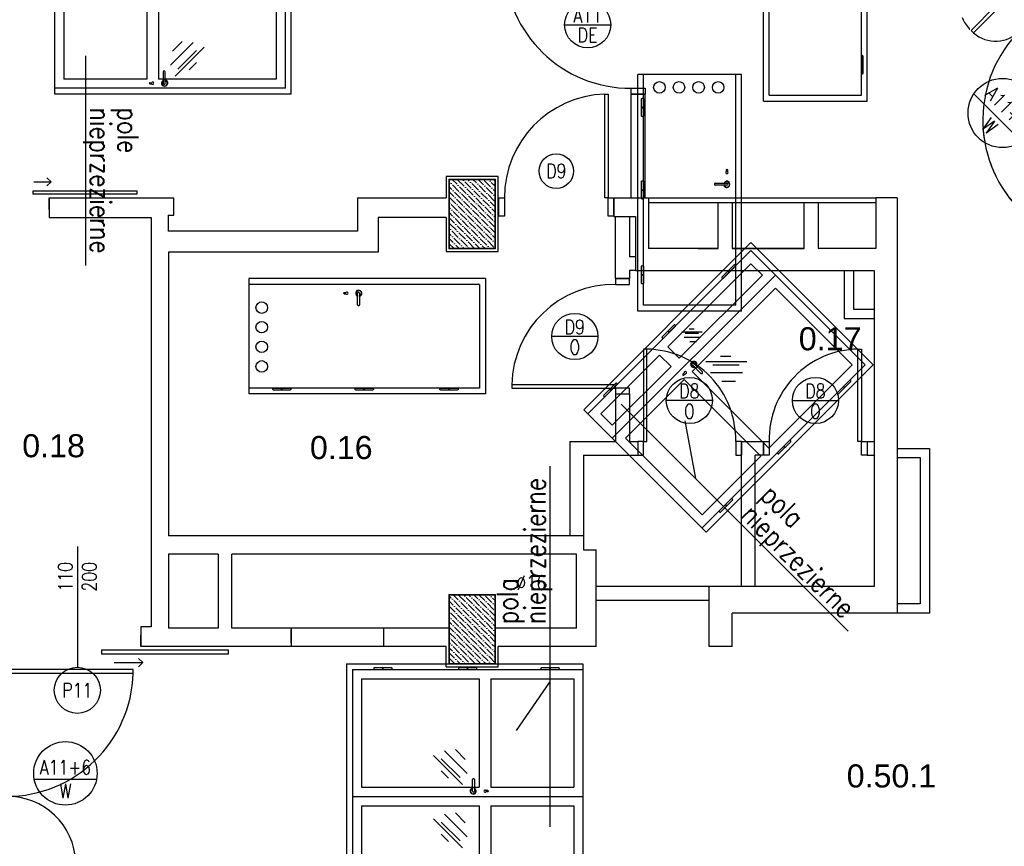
# Model space of a CAD drawing. Header units: millimetres. Extents: x 44889 to 52866, y -11417 to -4315.
# Tile 66 of 74: x 49950 to 50377, y -6630 to -6272. Entities that reach past the tile are written whole.
import ezdxf

# ---------------------------------------------------------------- set-up
doc = ezdxf.new("R2010")
doc.units = ezdxf.units.MM
doc.linetypes.add('Zestawienia drzwi i okien$0$ACAD_ISO03W100', pattern=[30, 12, -18])
doc.layers.get('0').update_dxf_attribs({"color": 9})
for name, color, linetype, lineweight in [('kreskowanie', 9, 'Continuous', 18), ('słupy gr0.7', 9, 'Continuous', 35), ('Zestawienia drzwi i okien$0$^ dymoszczelne', 251, 'Continuous', 25), ('Zestawienia drzwi i okien$0$^ elektryczne', 251, 'Continuous', 25)]:
    doc.layers.add(name, color=color, linetype=linetype, lineweight=lineweight)
for name, color, linetype in [('Podkład', 9, 'Continuous'), ('Zestawienia drzwi i okien$0$+ stolarka przekrój', 251, 'Continuous'), ('Zestawienia drzwi i okien$0$^ opisy stolarki zestawcze', 251, 'Continuous')]:
    doc.layers.add(name, color=color, linetype=linetype)
doc.layers.add('Zestawienia drzwi i okien$0$+ stolarka widok', color=251, linetype='Continuous', plot=False)
doc.layers.add('Zestawienia drzwi i okien$0$^ opis stolarki', color=251, linetype='Continuous', lineweight=25, plot=False)
doc.styles.add('1.50', font='romans.shx', dxfattribs={"width": 0.8, "height": 12.5})
doc.styles.get("Standard").update_dxf_attribs({"font": 'arial.ttf', "height": 15})
doc.styles.add('Zestawienia drzwi i okien$0$1.100', font='romans.shx', dxfattribs={"width": 0.8, "height": 16})
doc.styles.add('Zestawienia drzwi i okien$0$anka1', font='romans.shx', dxfattribs={"width": 0.8})

# ---------------------------------------------------------------- blocks, each defined once
blk = doc.blocks.new('słup3')
at = {"layer": 'kreskowanie'}
h = blk.add_hatch(dxfattribs=at)
h.set_pattern_fill('ANSI36', color=256, style=0)
h.set_pattern_definition([(45, (-20, -30), (1.6838, 6.17393), [7.9375, -1.5875, 0, -1.5875])])
h.paths.add_polyline_path([(20, 30), (-20, 30), (-20, -30), (20, -30)])
at = {"layer": 'słupy gr0.7'}
blk.add_lwpolyline([(-20, -30), (20, -30), (20, 30), (-20, 30)], close=True, dxfattribs=at)
blk = doc.blocks.new('*U15814')
at = {"layer": 'Zestawienia drzwi i okien$0$+ stolarka przekrój'}
for points in [[(-45, -5), (-50, -5), (-50, 11.03), (-45, 11.03)], [(50, -5), (45, -5), (45, 11.03), (50, 11.03)], [(-42, -95), (-45, -95), (-45, -5), (-42, -5)]]:
    blk.add_lwpolyline(points, close=True, dxfattribs=at)
blk.add_arc((-45, -5), 90, 271.91021, 0, dxfattribs=at)
at = {"layer": 'Zestawienia drzwi i okien$0$+ stolarka widok'}
for p, q in [((-50, -300), (-50, -505)), ((50, -300), (-50, -300)), ((-45, -305), (-45, -505)), ((45, -305), (-45, -305)), ((45, -305), (45, -505)), ((50, -300), (50, -505)), ((-46.6, -331.3), (-45, -331.3)), ((-46.6, -331.7), (-45, -331.7)), ((-46.6, -404.8), (-45, -404.8)), ((-46.6, -405.2), (-45, -405.2)), ((36.87, -422.5), (36.87, -420.87)), ((37.87, -422.5), (37.87, -420.87)), ((-46.6, -476.3), (-45, -476.3)), ((-46.6, -476.7), (-45, -476.7)), ((50, -505), (-50, -505))]:
    blk.add_line(p, q, dxfattribs=at)
for points in [[(-45.8, -339.5), (-45.8, -339.5, 0.414214), (-45, -338.7), (-45, -324.3, 0.414214), (-45.8, -323.5), (-45.8, -323.5, 0.414214), (-46.6, -324.3), (-46.6, -338.7, 0.414214)], [(-45.8, -413), (-45.8, -413, 0.414214), (-45, -412.2), (-45, -397.8, 0.414214), (-45.8, -397), (-45.8, -397, 0.414214), (-46.6, -397.8), (-46.6, -412.2, 0.414214)], [(-45.8, -484.5), (-45.8, -484.5, 0.414214), (-45, -483.7), (-45, -469.3, 0.414214), (-45.8, -468.5), (-45.8, -468.5, 0.414214), (-46.6, -469.3), (-46.6, -483.7, 0.414214)]]:
    blk.add_lwpolyline(points, format="xyb", close=True, dxfattribs=at)
for points in [[(37.37, -409.15), (27.37, -409.15)], [(27.37, -410.85), (37.37, -410.85)]]:
    blk.add_lwpolyline(points, dxfattribs=at)
for centre, radius, start, end in [((27.37, -410), 0.853, 90, 270), ((37.16, -409.5), 2.5, 199.95019, 160.04981), ((37.37, -410), 2.5, 199.95019, 160.04981), ((37.37, -410), 0.853, 270, 90), ((37.37, -420), 1, 300, 240), ((37.37, -422.5), 0.5, 180, 0)]:
    blk.add_arc(centre, radius, start, end, dxfattribs=at)
at = {"layer": 'Zestawienia drzwi i okien$0$^ opis stolarki', "ltscale": 0.1}
blk.add_circle((0, -28.18), 15, dxfattribs=at)
at = {"layer": 'Zestawienia drzwi i okien$0$^ opis stolarki', "ltscale": 0.1, "insert": (0, -28.18), "char_height": 12.5, "attachment_point": 5, "rotation": 180, "line_spacing_factor": 0.8, "style": 'Zestawienia drzwi i okien$0$anka1'}
blk.add_mtext('D9', dxfattribs=at)
blk = doc.blocks.new('*U15380')
for p, q in [((-17.21, -9.49), (7.96, 15.68)), ((-11.63, 2.83), (-5.35, 9.11)), ((-11.09, -7.2), (5.15, 9.04)), ((-7.68, -13.42), (11.93, 6.2)), ((4.5, -11.79), (13.03, -3.26))]:
    blk.add_line(p, q)
blk = doc.blocks.new('*U16097')
at = {"layer": 'Zestawienia drzwi i okien$0$+ stolarka przekrój', "linetype": 'Zestawienia drzwi i okien$0$ACAD_ISO03W100'}
blk.add_line((-70, -5), (-99.98, -6.18), dxfattribs=at)
at = {"layer": 'Zestawienia drzwi i okien$0$+ stolarka przekrój'}
for points in [[(-75, -5), (-70, -5), (-70, 7), (-75, 7)], [(70, -5), (75, -5), (75, 7), (70, 7)], [(-70, -35), (-67, -35), (-67, -5), (-70, -5)], [(67, -114.96), (70, -114.96), (70, -5), (67, -5)]]:
    blk.add_lwpolyline(points, close=True, dxfattribs=at)
at = {"layer": 'Zestawienia drzwi i okien$0$+ stolarka przekrój', "linetype": 'Zestawienia drzwi i okien$0$ACAD_ISO03W100'}
blk.add_lwpolyline([(70, -5), (152.31, -77.91, -0.414477), (-2.94, -87.34, -0.515821)], format="xyb", dxfattribs=at)
at = {"layer": 'Zestawienia drzwi i okien$0$+ stolarka przekrój'}
for centre, radius, start, end in [((-68.61, -6.4), 28.64, 273.23958, 2.80247), ((70, -5), 110, 180, 268.43719)]:
    blk.add_arc(centre, radius, start, end, dxfattribs=at)
at = {"layer": 'Zestawienia drzwi i okien$0$+ stolarka przekrój', "linetype": 'Zestawienia drzwi i okien$0$ACAD_ISO03W100'}
blk.add_arc((-71.39, -6.5), 28.59, 185.37279, 275.16236, dxfattribs=at)
at = {"layer": 'Zestawienia drzwi i okien$0$+ stolarka widok'}
for p, q in [((-75, -300), (-75, -505)), ((75, -300), (-75, -300)), ((-70, -305), (-70, -505)), ((70, -305), (-70, -305)), ((-40, -305), (-40, -505)), ((70, -305), (70, -505)), ((75, -300), (75, -505)), ((-62, -313), (-62, -415)), ((-48, -313), (-62, -313)), ((-48, -313), (-48, -415)), ((62, -313), (-32, -313)), ((-32, -313), (-32, -415)), ((62, -313), (62, -415)), ((-71.6, -331.3), (-70, -331.3)), ((-71.6, -331.7), (-70, -331.7)), ((70, -331.3), (71.6, -331.3)), ((70, -331.7), (71.6, -331.7)), ((-71.6, -404.8), (-70, -404.8)), ((-71.6, -405.2), (-70, -405.2)), ((70, -404.8), (71.6, -404.8)), ((70, -405.2), (71.6, -405.2)), ((-48, -415), (-62, -415)), ((62, -415), (-32, -415)), ((-62, -425), (-62, -497)), ((-48, -425), (-62, -425)), ((-48, -425), (-48, -497)), ((-35.92, -422.5), (-35.92, -420.87)), ((-34.92, -422.5), (-34.92, -420.87)), ((62, -425), (-32, -425)), ((-32, -425), (-32, -497)), ((62, -425), (62, -497)), ((-71.6, -476.3), (-70, -476.3)), ((-71.6, -476.7), (-70, -476.7)), ((70, -476.3), (71.6, -476.3)), ((70, -476.7), (71.6, -476.7)), ((-48, -497), (-62, -497)), ((62, -497), (-32, -497)), ((75, -505), (-75, -505))]:
    blk.add_line(p, q, dxfattribs=at)
for points in [[(-70.8, -339.5), (-70.8, -339.5, 0.414214), (-70, -338.7), (-70, -324.3, 0.414214), (-70.8, -323.5), (-70.8, -323.5, 0.414214), (-71.6, -324.3), (-71.6, -338.7, 0.414214)], [(70.8, -339.5), (70.8, -339.5, 0.414214), (71.6, -338.7), (71.6, -324.3, 0.414214), (70.8, -323.5), (70.8, -323.5, 0.414214), (70, -324.3), (70, -338.7, 0.414214)], [(-70.8, -413), (-70.8, -413, 0.414214), (-70, -412.2), (-70, -397.8, 0.414214), (-70.8, -397), (-70.8, -397, 0.414214), (-71.6, -397.8), (-71.6, -412.2, 0.414214)], [(70.8, -413), (70.8, -413, 0.414214), (71.6, -412.2), (71.6, -397.8, 0.414214), (70.8, -397), (70.8, -397, 0.414214), (70, -397.8), (70, -412.2, 0.414214)], [(-70.8, -484.5), (-70.8, -484.5, 0.414214), (-70, -483.7), (-70, -469.3, 0.414214), (-70.8, -468.5), (-70.8, -468.5, 0.414214), (-71.6, -469.3), (-71.6, -483.7, 0.414214)], [(70.8, -484.5), (70.8, -484.5, 0.414214), (71.6, -483.7), (71.6, -469.3, 0.414214), (70.8, -468.5), (70.8, -468.5, 0.414214), (70, -469.3), (70, -483.7, 0.414214)]]:
    blk.add_lwpolyline(points, format="xyb", close=True, dxfattribs=at)
for points in [[(-35.42, -409.15), (-25.42, -409.15)], [(-25.42, -410.85), (-35.42, -410.85)]]:
    blk.add_lwpolyline(points, dxfattribs=at)
for centre, radius, start, end in [((-35.42, -410), 2.5, 19.95019, 340.04981), ((-35.21, -409.5), 2.5, 19.95019, 340.04981), ((-35.42, -410), 0.853, 90, 270), ((-25.42, -410), 0.853, 270, 90), ((-35.42, -420), 1, 300, 240), ((-35.42, -422.5), 0.5, 180, 0)]:
    blk.add_arc(centre, radius, start, end, dxfattribs=at)
at = {"layer": 'Zestawienia drzwi i okien$0$^ opis stolarki', "ltscale": 0.1}
blk.add_line((-29.41, -72.25), (29.41, -72.25), dxfattribs=at)
blk.add_circle((0, -66.33), 30, dxfattribs=at)
at = {"layer": 'Zestawienia drzwi i okien$0$^ opisy stolarki zestawcze'}
for p, q in [((-6.2, -449.77), (35.72, -478.75)), ((222.84, -478.75), (-55.37, -478.75))]:
    blk.add_line(p, q, dxfattribs=at)
at = {"layer": 'Zestawienia drzwi i okien$0$+ stolarka widok'}
blk.add_blockref('*U15380', (-12.4, -391.16), dxfattribs=at)
at = {"layer": 'Zestawienia drzwi i okien$0$+ stolarka widok', "xscale": 0.5, "yscale": 0.5, "zscale": 0.5}
blk.add_blockref('*U15380', (-54.08, -392.36), dxfattribs=at)
at = {"layer": 'Zestawienia drzwi i okien$0$^ opis stolarki', "ltscale": 0.1, "char_height": 12.5, "attachment_point": 5, "line_spacing_factor": 0.8, "style": 'Zestawienia drzwi i okien$0$anka1'}
for s, insert in [('A11+3', (0, -60.34)), ('W', (0, -82.46))]:
    blk.add_mtext(s, dxfattribs=dict(at, insert=insert))
at = {"layer": 'Zestawienia drzwi i okien$0$^ opisy stolarki zestawcze', "insert": (86.01, -456.9), "char_height": 18, "attachment_point": 4, "line_spacing_factor": 0.8, "style": 'Zestawienia drzwi i okien$0$1.100'}
blk.add_mtext('\\A1;pola\\Pnieprzezierne', dxfattribs=at)
blk = doc.blocks.new('*U15878')
at = {"layer": 'Zestawienia drzwi i okien$0$+ stolarka przekrój'}
for points in [[(-45, -5), (-40, -5), (-40, 7), (-45, 7)], [(40, -5), (45, -5), (45, 7), (40, 7)], [(37, -85), (40, -85), (40, -5), (37, -5)]]:
    blk.add_lwpolyline(points, close=True, dxfattribs=at)
blk.add_arc((38.31, -6.63), 78.33, 178.80587, 269.04055, dxfattribs=at)
at = {"layer": 'Zestawienia drzwi i okien$0$+ stolarka widok'}
for p, q in [((-45, -117.95), (-45, -322.95)), ((-45, -117.95), (45, -117.95)), ((45, -117.95), (45, -322.95)), ((-40, -122.95), (-40, -322.95)), ((-40, -122.95), (40, -122.95)), ((40, -122.95), (40, -322.95)), ((41.6, -149.25), (40, -149.25)), ((41.6, -149.65), (40, -149.65)), ((41.6, -222.75), (40, -222.75)), ((41.6, -223.15), (40, -223.15)), ((-32.87, -240.45), (-32.87, -238.81)), ((-31.87, -240.45), (-31.87, -238.81)), ((41.6, -294.25), (40, -294.25)), ((41.6, -294.65), (40, -294.65)), ((-45, -322.95), (45, -322.95))]:
    blk.add_line(p, q, dxfattribs=at)
for points in [[(40.8, -157.45), (40.8, -157.45, -0.414214), (40, -156.65), (40, -142.25, -0.414214), (40.8, -141.45), (40.8, -141.45, -0.414214), (41.6, -142.25), (41.6, -156.65, -0.414214)], [(40.8, -230.95), (40.8, -230.95, -0.414214), (40, -230.15), (40, -215.75, -0.414214), (40.8, -214.95), (40.8, -214.95, -0.414214), (41.6, -215.75), (41.6, -230.15, -0.414214)], [(40.8, -302.45), (40.8, -302.45, -0.414214), (40, -301.65), (40, -287.25, -0.414214), (40.8, -286.45), (40.8, -286.45, -0.414214), (41.6, -287.25), (41.6, -301.65, -0.414214)]]:
    blk.add_lwpolyline(points, format="xyb", close=True, dxfattribs=at)
for points in [[(-32.37, -227.09), (-22.37, -227.09)], [(-22.37, -228.8), (-32.37, -228.8)]]:
    blk.add_lwpolyline(points, dxfattribs=at)
for centre in [(-24.86, -311.86), (-7.86, -311.86), (9.14, -311.86), (26.14, -311.86)]:
    blk.add_circle(centre, 5, dxfattribs=at)
for centre, radius, start, end in [((-32.37, -227.95), 2.5, 19.95019, 340.04981), ((-32.16, -227.45), 2.5, 19.95019, 340.04981), ((-32.37, -227.95), 0.853, 90, 270), ((-22.37, -227.95), 0.853, 270, 90), ((-32.37, -237.95), 1, 300, 240), ((-32.37, -240.45), 0.5, 180, 0)]:
    blk.add_arc(centre, radius, start, end, dxfattribs=at)
at = {"layer": 'Zestawienia drzwi i okien$0$^ opis stolarki', "ltscale": 0.1}
blk.add_line((-19.84, -40.42), (20.16, -40.42), dxfattribs=at)
blk.add_circle((0.16, -40.42), 20, dxfattribs=at)
at = {"layer": 'Zestawienia drzwi i okien$0$^ opis stolarki', "ltscale": 0.1, "char_height": 12.5, "attachment_point": 5, "rotation": 180, "line_spacing_factor": 0.8, "style": 'Zestawienia drzwi i okien$0$anka1'}
for s, insert in [('O', (0.16, -31.13)), ('D8', (0.16, -48.56))]:
    blk.add_mtext(s, dxfattribs=dict(at, insert=insert))
blk = doc.blocks.new('*U15852')
at = {"layer": 'Zestawienia drzwi i okien$0$+ stolarka przekrój'}
for points in [[(-40, -5), (-45, -5), (-45, 7), (-40, 7)], [(45, -5), (40, -5), (40, 7), (45, 7)], [(-37, -85), (-40, -85), (-40, -5), (-37, -5)]]:
    blk.add_lwpolyline(points, close=True, dxfattribs=at)
blk.add_arc((-38.31, -6.63), 78.33, 270.95945, 1.19413, dxfattribs=at)
at = {"layer": 'Zestawienia drzwi i okien$0$+ stolarka widok'}
for p, q in [((-45, -300), (-45, -505)), ((45, -300), (-45, -300)), ((-40, -305), (-40, -505)), ((40, -305), (-40, -305)), ((40, -305), (40, -505)), ((45, -300), (45, -505)), ((-41.6, -331.3), (-40, -331.3)), ((-41.6, -331.7), (-40, -331.7)), ((-41.6, -404.8), (-40, -404.8)), ((-41.6, -405.2), (-40, -405.2)), ((31.87, -422.5), (31.87, -420.87)), ((32.87, -422.5), (32.87, -420.87)), ((-41.6, -476.3), (-40, -476.3)), ((-41.6, -476.7), (-40, -476.7)), ((45, -505), (-45, -505))]:
    blk.add_line(p, q, dxfattribs=at)
for points in [[(-40.8, -339.5), (-40.8, -339.5, 0.414214), (-40, -338.7), (-40, -324.3, 0.414214), (-40.8, -323.5), (-40.8, -323.5, 0.414214), (-41.6, -324.3), (-41.6, -338.7, 0.414214)], [(-40.8, -413), (-40.8, -413, 0.414214), (-40, -412.2), (-40, -397.8, 0.414214), (-40.8, -397), (-40.8, -397, 0.414214), (-41.6, -397.8), (-41.6, -412.2, 0.414214)], [(-40.8, -484.5), (-40.8, -484.5, 0.414214), (-40, -483.7), (-40, -469.3, 0.414214), (-40.8, -468.5), (-40.8, -468.5, 0.414214), (-41.6, -469.3), (-41.6, -483.7, 0.414214)]]:
    blk.add_lwpolyline(points, format="xyb", close=True, dxfattribs=at)
for points in [[(32.37, -409.15), (22.37, -409.15)], [(22.37, -410.85), (32.37, -410.85)]]:
    blk.add_lwpolyline(points, dxfattribs=at)
for centre in [(-26.14, -493.92), (-9.14, -493.92), (7.86, -493.92), (24.86, -493.92)]:
    blk.add_circle(centre, 5, dxfattribs=at)
for centre, radius, start, end in [((22.37, -410), 0.853, 90, 270), ((32.16, -409.5), 2.5, 199.95019, 160.04981), ((32.37, -410), 2.5, 199.95019, 160.04981), ((32.37, -410), 0.853, 270, 90), ((32.37, -420), 1, 300, 240), ((32.37, -422.5), 0.5, 180, 0)]:
    blk.add_arc(centre, radius, start, end, dxfattribs=at)
at = {"layer": 'Zestawienia drzwi i okien$0$^ opis stolarki', "ltscale": 0.1}
blk.add_line((19.84, -40.42), (-20.16, -40.42), dxfattribs=at)
blk.add_circle((-0.16, -40.42), 20, dxfattribs=at)
at = {"layer": 'Zestawienia drzwi i okien$0$^ opis stolarki', "ltscale": 0.1, "char_height": 12.5, "attachment_point": 5, "rotation": 180, "line_spacing_factor": 0.8, "style": 'Zestawienia drzwi i okien$0$anka1'}
for s, insert in [('O', (-0.16, -31.13)), ('D8', (-0.16, -48.56))]:
    blk.add_mtext(s, dxfattribs=dict(at, insert=insert))
blk = doc.blocks.new('*U16186')
at = {"layer": 'Zestawienia drzwi i okien$0$+ stolarka przekrój', "linetype": 'Zestawienia drzwi i okien$0$ACAD_ISO03W100'}
blk.add_line((-80, -5), (-140, -5), dxfattribs=at)
at = {"layer": 'Zestawienia drzwi i okien$0$+ stolarka przekrój'}
for points in [[(-85, -5), (-80, -5), (-80, 7), (-85, 7)], [(90, -5), (95, -5), (95, 7), (90, 7)], [(-80, -65), (-77, -65), (-77, -5), (-80, -5)], [(87, -114.96), (90, -114.96), (90, -5), (87, -5)]]:
    blk.add_lwpolyline(points, close=True, dxfattribs=at)
at = {"layer": 'Zestawienia drzwi i okien$0$+ stolarka przekrój', "linetype": 'Zestawienia drzwi i okien$0$ACAD_ISO03W100'}
blk.add_arc((-81.53, -6.53), 58.49, 181.44179, 271.49581, dxfattribs=at)
at = {"layer": 'Zestawienia drzwi i okien$0$+ stolarka przekrój'}
for centre, radius, start, end in [((-78.73, -6.28), 58.74, 271.68782, 1.24979), ((90, -5), 110, 180, 268.43719)]:
    blk.add_arc(centre, radius, start, end, dxfattribs=at)
at = {"layer": 'Zestawienia drzwi i okien$0$+ stolarka widok'}
for p, q in [((-85, -300), (-85, -505)), ((95, -300), (-85, -300)), ((-80, -305), (-80, -505)), ((90, -305), (-80, -305)), ((-20, -305), (-20, -505)), ((90, -305), (90, -505)), ((95, -300), (95, -505)), ((-72, -313), (-72, -415)), ((-28, -313), (-72, -313)), ((-28, -313), (-28, -415)), ((82, -313), (-12, -313)), ((-12, -313), (-12, -415)), ((82, -313), (82, -415)), ((-81.6, -331.3), (-80, -331.3)), ((-81.6, -331.7), (-80, -331.7)), ((90, -331.3), (91.6, -331.3)), ((90, -331.7), (91.6, -331.7)), ((-81.6, -404.8), (-80, -404.8)), ((-81.6, -405.2), (-80, -405.2)), ((90, -404.8), (91.6, -404.8)), ((90, -405.2), (91.6, -405.2)), ((-28, -415), (-72, -415)), ((82, -415), (-12, -415)), ((-72, -425), (-72, -497)), ((-28, -425), (-72, -425)), ((-28, -425), (-28, -497)), ((-15.92, -422.5), (-15.92, -420.87)), ((-14.92, -422.5), (-14.92, -420.87)), ((-12, -425), (-12, -497)), ((82, -425), (-12, -425)), ((82, -425), (82, -497)), ((-81.6, -476.3), (-80, -476.3)), ((-81.6, -476.7), (-80, -476.7)), ((90, -476.3), (91.6, -476.3)), ((90, -476.7), (91.6, -476.7)), ((-28, -497), (-72, -497)), ((82, -497), (-12, -497)), ((95, -505), (-85, -505))]:
    blk.add_line(p, q, dxfattribs=at)
for points in [[(-80.8, -339.5), (-80.8, -339.5, 0.414214), (-80, -338.7), (-80, -324.3, 0.414214), (-80.8, -323.5), (-80.8, -323.5, 0.414214), (-81.6, -324.3), (-81.6, -338.7, 0.414214)], [(90.8, -339.5), (90.8, -339.5, 0.414214), (91.6, -338.7), (91.6, -324.3, 0.414214), (90.8, -323.5), (90.8, -323.5, 0.414214), (90, -324.3), (90, -338.7, 0.414214)], [(-80.8, -413), (-80.8, -413, 0.414214), (-80, -412.2), (-80, -397.8, 0.414214), (-80.8, -397), (-80.8, -397, 0.414214), (-81.6, -397.8), (-81.6, -412.2, 0.414214)], [(90.8, -413), (90.8, -413, 0.414214), (91.6, -412.2), (91.6, -397.8, 0.414214), (90.8, -397), (90.8, -397, 0.414214), (90, -397.8), (90, -412.2, 0.414214)], [(-80.8, -484.5), (-80.8, -484.5, 0.414214), (-80, -483.7), (-80, -469.3, 0.414214), (-80.8, -468.5), (-80.8, -468.5, 0.414214), (-81.6, -469.3), (-81.6, -483.7, 0.414214)], [(90.8, -484.5), (90.8, -484.5, 0.414214), (91.6, -483.7), (91.6, -469.3, 0.414214), (90.8, -468.5), (90.8, -468.5, 0.414214), (90, -469.3), (90, -483.7, 0.414214)]]:
    blk.add_lwpolyline(points, format="xyb", close=True, dxfattribs=at)
for points in [[(-15.42, -409.15), (-5.42, -409.15)], [(-5.42, -410.85), (-15.42, -410.85)]]:
    blk.add_lwpolyline(points, dxfattribs=at)
for centre, radius, start, end in [((-15.42, -410), 2.5, 19.95019, 340.04981), ((-15.21, -409.5), 2.5, 19.95019, 340.04981), ((-15.42, -410), 0.853, 90, 270), ((-5.42, -410), 0.853, 270, 90), ((-15.42, -420), 1, 300, 240), ((-15.42, -422.5), 0.5, 180, 0)]:
    blk.add_arc(centre, radius, start, end, dxfattribs=at)
at = {"layer": 'Zestawienia drzwi i okien$0$^ opis stolarki', "ltscale": 0.1}
blk.add_line((-5.17, -83.15), (-5.17, -29.13), dxfattribs=at)
blk.add_circle((0, -56.14), 27.5, dxfattribs=at)
at = {"layer": 'Zestawienia drzwi i okien$0$^ opisy stolarki zestawcze'}
for p, q in [((37.17, -447.25), (79.09, -476.23)), ((266.21, -476.23), (-46.37, -476.23))]:
    blk.add_line(p, q, dxfattribs=at)
at = {"layer": 'Zestawienia drzwi i okien$0$+ stolarka widok'}
for p in [(-47.36, -391.16), (7.6, -391.16)]:
    blk.add_blockref('*U15380', p, dxfattribs=at)
at = {"layer": 'Zestawienia drzwi i okien$0$^ opis stolarki', "ltscale": 0.1, "char_height": 12.5, "attachment_point": 5, "rotation": 270, "line_spacing_factor": 0.8, "style": 'Zestawienia drzwi i okien$0$anka1'}
for s, insert in [('A11+6', (5.29, -56.14)), ('W', (-15.18, -56.14))]:
    blk.add_mtext(s, dxfattribs=dict(at, insert=insert))
at = {"layer": 'Zestawienia drzwi i okien$0$^ opisy stolarki zestawcze', "insert": (129.38, -454.38), "char_height": 18, "attachment_point": 4, "line_spacing_factor": 0.8, "style": 'Zestawienia drzwi i okien$0$1.100'}
blk.add_mtext('\\A1;pola\\Pnieprzezierne', dxfattribs=at)
blk = doc.blocks.new('*U15555')
at = {"layer": 'Zestawienia drzwi i okien$0$+ stolarka przekrój'}
for points in [[(-55, -5), (-60, -5), (-60, 7), (-55, 7)], [(60, -5), (55, -5), (55, 7), (60, 7)], [(-52, -115), (-55, -115), (-55, -5), (-52, -5)]]:
    blk.add_lwpolyline(points, close=True, dxfattribs=at)
blk.add_arc((-54.18, -5.79), 109.18, 271.14443, 0.41364, dxfattribs=at)
at = {"layer": 'Zestawienia drzwi i okien$0$+ stolarka widok'}
for p, q in [((-60, -300), (-60, -505)), ((60, -300), (-60, -300)), ((-55, -305), (-55, -505)), ((55, -305), (-55, -305)), ((55, -305), (55, -505)), ((60, -300), (60, -505)), ((-47, -313), (-47, -415)), ((-47, -313), (47, -313)), ((47, -313), (47, -415)), ((-56.6, -331.3), (-55, -331.3)), ((-56.6, -331.7), (-55, -331.7)), ((-56.6, -404.8), (-55, -404.8)), ((-56.6, -405.2), (-55, -405.2)), ((-47, -415), (47, -415)), ((-47, -425), (-47, -497)), ((-47, -425), (47, -425)), ((47, -425), (47, -497)), ((50.18, -422.5), (50.18, -420.87)), ((51.18, -422.5), (51.18, -420.87)), ((-56.6, -476.3), (-55, -476.3)), ((-56.6, -476.7), (-55, -476.7)), ((-47, -497), (47, -497)), ((60, -505), (-60, -505))]:
    blk.add_line(p, q, dxfattribs=at)
for points in [[(-55.8, -339.5), (-55.8, -339.5, 0.414214), (-55, -338.7), (-55, -324.3, 0.414214), (-55.8, -323.5), (-55.8, -323.5, 0.414214), (-56.6, -324.3), (-56.6, -338.7, 0.414214)], [(-55.8, -413), (-55.8, -413, 0.414214), (-55, -412.2), (-55, -397.8, 0.414214), (-55.8, -397), (-55.8, -397, 0.414214), (-56.6, -397.8), (-56.6, -412.2, 0.414214)], [(-55.8, -484.5), (-55.8, -484.5, 0.414214), (-55, -483.7), (-55, -469.3, 0.414214), (-55.8, -468.5), (-55.8, -468.5, 0.414214), (-56.6, -469.3), (-56.6, -483.7, 0.414214)]]:
    blk.add_lwpolyline(points, format="xyb", close=True, dxfattribs=at)
for points in [[(50.68, -409.15), (40.68, -409.15)], [(40.68, -410.85), (50.68, -410.85)]]:
    blk.add_lwpolyline(points, dxfattribs=at)
for centre, radius, start, end in [((40.68, -410), 0.853, 90, 270), ((50.46, -409.5), 2.5, 199.95019, 160.04981), ((50.68, -410), 2.5, 199.95019, 160.04981), ((50.68, -410), 0.853, 270, 90), ((50.68, -420), 1, 300, 240), ((50.68, -422.5), 0.5, 180, 0)]:
    blk.add_arc(centre, radius, start, end, dxfattribs=at)
at = {"layer": 'Zestawienia drzwi i okien$0$^ dymoszczelne', "ltscale": 0.1}
blk.add_line((0, -62.83), (0, -22.83), dxfattribs=at)
blk.add_circle((0, -42.83), 20, dxfattribs=at)
at = {"layer": 'Zestawienia drzwi i okien$0$^ opisy stolarki zestawcze'}
blk.add_line((208.53, -478.15), (26.8, -478.15), dxfattribs=at)
at = {"layer": 'Zestawienia drzwi i okien$0$+ stolarka widok', "xscale": -1}
blk.add_blockref('*U15380', (27.4, -391.16), dxfattribs=at)
at = {"layer": 'Zestawienia drzwi i okien$0$^ dymoszczelne', "ltscale": 0.1, "insert": (8.89, -46.99), "char_height": 12.5, "attachment_point": 5, "rotation": 90, "line_spacing_factor": 0.8, "style": 'Zestawienia drzwi i okien$0$anka1'}
blk.add_mtext('D', dxfattribs=at)
at = {"layer": 'Zestawienia drzwi i okien$0$^ elektryczne', "ltscale": 0.1, "insert": (8.89, -38.24), "char_height": 12.5, "attachment_point": 5, "rotation": 90, "line_spacing_factor": 0.8, "style": 'Zestawienia drzwi i okien$0$anka1'}
blk.add_mtext('E', dxfattribs=at)
at = {"layer": 'Zestawienia drzwi i okien$0$^ opis stolarki', "ltscale": 0.1, "insert": (-8.19, -42.83), "char_height": 12.5, "attachment_point": 5, "rotation": 90, "line_spacing_factor": 0.8, "style": 'Zestawienia drzwi i okien$0$anka1'}
blk.add_mtext('A11', dxfattribs=at)
at = {"layer": 'Zestawienia drzwi i okien$0$^ opisy stolarki zestawcze', "insert": (71.7, -456.29), "char_height": 18, "attachment_point": 4, "line_spacing_factor": 0.8, "style": 'Zestawienia drzwi i okien$0$1.100'}
blk.add_mtext('\\A1;pole\\Pnieprzezierne', dxfattribs=at)
blk = doc.blocks.new('*U15833')
at = {"layer": 'Zestawienia drzwi i okien$0$+ stolarka przekrój'}
for points in [[(-50, -5), (-45, -5), (-45, 7), (-50, 7)], [(45, -5), (50, -5), (50, 7), (45, 7)], [(42, -95), (45, -95), (45, -5), (42, -5)]]:
    blk.add_lwpolyline(points, close=True, dxfattribs=at)
blk.add_arc((43.63, -6.33), 88.64, 179.14316, 268.94663, dxfattribs=at)
at = {"layer": 'Zestawienia drzwi i okien$0$+ stolarka widok'}
for p, q in [((-50, -117.95), (-50, -322.95)), ((-50, -117.95), (50, -117.95)), ((50, -117.95), (50, -322.95)), ((-45, -122.95), (-45, -322.95)), ((-45, -122.95), (45, -122.95)), ((45, -122.95), (45, -322.95)), ((46.6, -149.25), (45, -149.25)), ((46.6, -149.65), (45, -149.65)), ((46.6, -222.75), (45, -222.75)), ((46.6, -223.15), (45, -223.15)), ((-37.87, -240.45), (-37.87, -238.81)), ((-36.87, -240.45), (-36.87, -238.81)), ((46.6, -294.25), (45, -294.25)), ((46.6, -294.65), (45, -294.65)), ((-50, -322.95), (50, -322.95))]:
    blk.add_line(p, q, dxfattribs=at)
for points in [[(45.8, -157.45), (45.8, -157.45, -0.414214), (45, -156.65), (45, -142.25, -0.414214), (45.8, -141.45), (45.8, -141.45, -0.414214), (46.6, -142.25), (46.6, -156.65, -0.414214)], [(45.8, -230.95), (45.8, -230.95, -0.414214), (45, -230.15), (45, -215.75, -0.414214), (45.8, -214.95), (45.8, -214.95, -0.414214), (46.6, -215.75), (46.6, -230.15, -0.414214)], [(45.8, -302.45), (45.8, -302.45, -0.414214), (45, -301.65), (45, -287.25, -0.414214), (45.8, -286.45), (45.8, -286.45, -0.414214), (46.6, -287.25), (46.6, -301.65, -0.414214)]]:
    blk.add_lwpolyline(points, format="xyb", close=True, dxfattribs=at)
for points in [[(-37.37, -227.09), (-27.37, -227.09)], [(-27.37, -228.8), (-37.37, -228.8)]]:
    blk.add_lwpolyline(points, dxfattribs=at)
for centre in [(-24.86, -311.86), (-7.86, -311.86), (9.14, -311.86), (26.14, -311.86)]:
    blk.add_circle(centre, 5, dxfattribs=at)
for centre, radius, start, end in [((-37.37, -227.95), 2.5, 19.95019, 340.04981), ((-37.16, -227.45), 2.5, 19.95019, 340.04981), ((-37.37, -227.95), 0.853, 90, 270), ((-27.37, -227.95), 0.853, 270, 90), ((-37.37, -237.95), 1, 300, 240), ((-37.37, -240.45), 0.5, 180, 0)]:
    blk.add_arc(centre, radius, start, end, dxfattribs=at)
at = {"layer": 'Zestawienia drzwi i okien$0$^ opis stolarki', "ltscale": 0.1}
blk.add_line((0.16, -20.42), (0.16, -60.42), dxfattribs=at)
blk.add_circle((0.16, -40.42), 20, dxfattribs=at)
at = {"layer": 'Zestawienia drzwi i okien$0$^ opis stolarki', "ltscale": 0.1, "char_height": 12.5, "attachment_point": 5, "rotation": 90, "line_spacing_factor": 0.8, "style": 'Zestawienia drzwi i okien$0$anka1'}
for s, insert in [('D9', (-7.99, -40.42)), ('O', (9.44, -40.42))]:
    blk.add_mtext(s, dxfattribs=dict(at, insert=insert))

msp = doc.modelspace()

# ---------------------------------------------------------------- linework, layer by layer
at = {"layer": 'Podkład'}
for p, q in [((50215.02, -6349.11), (50215.02, -6304.11)), ((50215.02, -6304.11), (50221.02, -6304.11)), ((50221.02, -6349.11), (50221.02, -6304.11)), ((50157.27, -6339.88), (50134.77, -6339.88)), ((50134.77, -6339.88), (50134.77, -6349.11)), ((50157.27, -6348.63), (50157.27, -6339.88)), ((49962.58, -6349.11), (50016.71, -6349.11)), ((49962.58, -6349.11), (49962.58, -6357.61)), ((49962.58, -6349.11), (49962.58, -6349.11)), ((49962.58, -6349.11), (49962.58, -6354.11)), ((49962.58, -6354.11), (49962.58, -6349.11)), ((49962.58, -6349.11), (49962.58, -6354.11)), ((49962.58, -6354.11), (49962.58, -6349.11)), ((49962.58, -6349.11), (49962.58, -6349.11)), ((50016.71, -6356.61), (50016.71, -6349.11)), ((50096.33, -6349.11), (50096.33, -6363.61)), ((50096.33, -6349.11), (50134.77, -6349.11)), ((50157.27, -6348.63), (50157.27, -6348.63)), ((50157.27, -6348.63), (50157.27, -6348.63)), ((50157.27, -6357.13), (50157.27, -6348.63)), ((50207.52, -6349.11), (50222.52, -6349.11)), ((50207.52, -6357.13), (50207.52, -6349.11)), ((50222.52, -6349.11), (50222.52, -6371.13)), ((50222.52, -6349.11), (50321.08, -6349.11)), ((50222.52, -6351.13), (50252.71, -6351.13)), ((50252.71, -6371.13), (50252.71, -6351.13)), ((50252.71, -6351.13), (50258.71, -6351.13)), ((50258.71, -6351.13), (50258.71, -6371.13)), ((50258.71, -6351.13), (50290.02, -6351.13)), ((50290.02, -6371.13), (50290.02, -6351.13)), ((50290.02, -6351.13), (50296.02, -6351.13)), ((50296.02, -6351.13), (50296.02, -6371.13)), ((50296.02, -6351.13), (50321.08, -6351.13)), ((50330.33, -6349.11), (50321.08, -6349.11)), ((50321.08, -6349.11), (50321.08, -6371.13)), ((50330.33, -6349.11), (50330.33, -6529.11)), ((49962.58, -6354.11), (49962.58, -6354.11)), ((49962.58, -6354.11), (49962.58, -6354.11)), ((49962.58, -6354.11), (49962.58, -6354.11)), ((50014.21, -6356.61), (50014.21, -6363.61)), ((50014.21, -6356.61), (50016.71, -6356.61)), ((49962.58, -6357.61), (50006.83, -6357.61)), ((50006.83, -6357.61), (50006.83, -6535.11)), ((50105.33, -6357.61), (50105.33, -6372.61)), ((50134.77, -6357.61), (50105.33, -6357.61)), ((50134.77, -6357.61), (50134.77, -6372.38)), ((50157.27, -6372.38), (50157.27, -6357.13)), ((50157.27, -6357.13), (50157.27, -6357.13)), ((50207.52, -6357.13), (50216.83, -6357.13)), ((50208.22, -6384.11), (50208.22, -6357.13)), ((50214.22, -6357.13), (50214.22, -6374.61)), ((50216.83, -6357.13), (50216.83, -6380.61)), ((50096.33, -6363.61), (50014.21, -6363.61)), ((50105.33, -6372.61), (50014.33, -6372.61)), ((50014.33, -6372.61), (50014.33, -6495.61)), ((50134.77, -6372.38), (50157.27, -6372.38)), ((50252.71, -6371.13), (50222.52, -6371.13)), ((50244.02, -6371.13), (50252.71, -6371.13)), ((50258.71, -6371.13), (50290.02, -6371.13)), ((50290.02, -6371.13), (50258.71, -6371.13)), ((50321.08, -6371.13), (50296.02, -6371.13)), ((50216.83, -6374.61), (50214.22, -6374.61)), ((50214.22, -6380.61), (50214.22, -6384.11)), ((50216.83, -6380.61), (50214.22, -6380.61)), ((50216.83, -6380.61), (50320.33, -6380.61)), ((50307.33, -6380.61), (50307.33, -6401.38)), ((50311.33, -6380.61), (50311.33, -6397.38)), ((50320.33, -6380.61), (50320.33, -6517.61)), ((50208.22, -6384.11), (50214.22, -6384.11)), ((50311.33, -6397.38), (50320.33, -6397.38)), ((50307.33, -6401.38), (50320.33, -6401.38)), ((50208.22, -6434.11), (50208.22, -6454.66)), ((50208.22, -6434.11), (50214.22, -6434.11)), ((50214.22, -6434.11), (50214.22, -6454.66)), ((50188.33, -6454.66), (50208.22, -6454.66)), ((50188.33, -6454.66), (50188.33, -6495.61)), ((50214.22, -6454.66), (50217.79, -6454.66)), ((50217.79, -6454.66), (50217.79, -6460.66)), ((50262.79, -6454.66), (50272.28, -6454.66)), ((50262.79, -6454.66), (50262.79, -6460.66)), ((50272.28, -6454.66), (50272.28, -6460.66)), ((50317.28, -6454.66), (50320.33, -6454.66)), ((50317.28, -6454.66), (50317.28, -6460.66)), ((50330.33, -6457.72), (50344.33, -6457.72)), ((50344.33, -6457.72), (50344.33, -6529.11)), ((50194.33, -6460.66), (50217.79, -6460.66)), ((50194.33, -6460.66), (50194.33, -6495.61)), ((50262.79, -6517.61), (50262.79, -6460.66)), ((50262.79, -6460.66), (50262.79, -6460.66)), ((50268.79, -6517.61), (50268.79, -6460.66)), ((50272.28, -6460.66), (50268.79, -6460.66)), ((50317.28, -6460.66), (50320.33, -6460.66)), ((50330.33, -6461.72), (50340.33, -6461.72)), ((50340.33, -6461.72), (50340.33, -6525.11)), ((50194.33, -6495.61), (50014.33, -6495.61)), ((50194.33, -6495.61), (50194.33, -6501.69)), ((50194.33, -6501.69), (50199.83, -6501.69)), ((50199.83, -6543.63), (50199.83, -6501.69)), ((50035.83, -6503.61), (50014.33, -6503.61)), ((50014.33, -6503.61), (50014.33, -6535.63)), ((50035.83, -6503.61), (50035.83, -6535.63)), ((50191.33, -6503.61), (50041.83, -6503.61)), ((50041.83, -6535.63), (50041.83, -6503.61)), ((50191.33, -6535.63), (50191.33, -6503.61)), ((50248.83, -6517.61), (50199.83, -6517.61)), ((50320.33, -6517.61), (50248.83, -6517.61)), ((50248.83, -6543.63), (50248.83, -6517.61)), ((50136.02, -6535.63), (50136.02, -6521.13)), ((50136.02, -6521.13), (50156.02, -6521.13)), ((50156.02, -6521.13), (50156.02, -6535.63)), ((50248.83, -6523.61), (50199.83, -6523.61)), ((50340.33, -6525.11), (50330.33, -6525.11)), ((50330.33, -6529.11), (50258.83, -6529.11)), ((50258.83, -6543.63), (50258.83, -6529.11)), ((50344.33, -6529.11), (50330.33, -6529.11)), ((50006.83, -6535.11), (50002.33, -6535.11)), ((50002.33, -6535.11), (50002.33, -6543.63)), ((50035.83, -6535.63), (50014.33, -6535.63)), ((50067.52, -6535.63), (50041.83, -6535.63)), ((50067.52, -6535.63), (50067.52, -6543.63)), ((50107.52, -6535.63), (50067.52, -6535.63)), ((50067.52, -6542.13), (50067.52, -6536.13)), ((50136.02, -6535.63), (50107.52, -6535.63)), ((50107.52, -6535.63), (50107.52, -6543.63)), ((50107.52, -6536.13), (50107.52, -6542.13)), ((50191.33, -6535.63), (50156.02, -6535.63)), ((50156.02, -6542.13), (50156.02, -6536.13)), ((50199.83, -6542.13), (50199.83, -6532.13)), ((50002.33, -6543.63), (50002.33, -6538.63)), ((50002.33, -6538.63), (50002.33, -6538.63)), ((50002.33, -6538.63), (50002.33, -6543.63)), ((50002.33, -6543.63), (50002.33, -6538.63)), ((50002.33, -6538.63), (50002.33, -6538.63)), ((50002.33, -6538.63), (50002.33, -6543.63)), ((50002.33, -6538.63), (50002.33, -6538.63)), ((50067.52, -6543.63), (50002.33, -6543.63)), ((50002.33, -6543.63), (50002.33, -6543.63)), ((50002.33, -6543.63), (50002.33, -6543.63)), ((50107.52, -6543.63), (50067.52, -6543.63)), ((50134.77, -6543.63), (50107.52, -6543.63)), ((50134.77, -6552.38), (50134.77, -6543.63)), ((50199.83, -6543.63), (50157.27, -6543.63)), ((50157.27, -6552.38), (50157.27, -6543.63)), ((50258.83, -6543.63), (50248.83, -6543.63)), ((50134.77, -6552.38), (50157.27, -6552.38))]:
    msp.add_line(p, q, dxfattribs=at)
at = {"layer": 'Podkład', "ltscale": 0.1}
msp.add_line((49974.83, -6500.23), (49974.83, -6552.54), dxfattribs=at)
at = {"layer": 'Podkład'}
for points in [[(49955.99, -6342.19), (49963.49, -6342.19), (49961.62, -6340.42)], [(49955.99, -6342.19), (49963.49, -6342.19), (49961.62, -6343.96)], [(49990.74, -6550.54), (50003.24, -6550.54), (50001.37, -6548.78)], [(49990.74, -6550.54), (50003.24, -6550.54), (50001.37, -6552.31)]]:
    msp.add_lwpolyline(points, dxfattribs=at)
for points in [[(50000.62, -6346.02), (50000.62, -6347.52), (49955.62, -6347.52), (49955.62, -6346.02)], [(50040.37, -6546.72), (50040.37, -6545.22), (49985.37, -6545.22), (49985.37, -6546.72)]]:
    msp.add_lwpolyline(points, close=True, dxfattribs=at)
msp.add_circle((49974.83, -6562.54), 10, dxfattribs=at)

# ---------------------------------------------------------------- block references
at = {"layer": 'Podkład', "xscale": 0.5, "yscale": 0.5, "zscale": 0.5}
for name, p, rotation in [('*U15814', (50182.52, -6351.61), 180), ('*U15852', (50294.78, -6457.16), 180), ('*U15555', (50217.52, -6274.11), 270), ('*U16097', (50399.48, -6288.91), 315), ('*U15878', (50240.29, -6457.16), 180), ('*U15833', (50210.72, -6409.11), 270), ('*U16186', (49941.58, -6598.56), 90)]:
    msp.add_blockref(name, p, dxfattribs=dict(at, rotation=rotation))
at = {"layer": 'Podkład', "xscale": -0.5, "yscale": 0.5, "zscale": 0.5}
for p in [(50146.02, -6356.13), (50146.02, -6536.13)]:
    msp.add_blockref('słup3', p, dxfattribs=at)

# ---------------------------------------------------------------- texts
at = {"layer": 'Podkład', "char_height": 10, "attachment_point": 5}
for s, insert in [('0.17', (50301.24, -6410.27)), ('0.18', (49964.53, -6456.62)), ('0.16', (50089.27, -6457.41)), ('0.50.1', (50327.84, -6599.73))]:
    msp.add_mtext(s, dxfattribs=dict(at, insert=insert))
at = {"layer": 'Podkład', "ltscale": 0.1, "insert": (49974.83, -6513.35), "char_height": 6.25, "attachment_point": 5, "rotation": 90, "style": 'Zestawienia drzwi i okien$0$anka1'}
msp.add_mtext('110\\P200', dxfattribs=at)
at = {"layer": 'Podkład', "insert": (50171.67, -6515.93), "char_height": 6.25, "attachment_point": 5, "style": '1.50'}
msp.add_mtext('\\A1;%%C16', dxfattribs=at)
at = {"layer": 'Podkład', "ltscale": 0.1, "insert": (49974.83, -6562.54), "char_height": 6.25, "attachment_point": 5, "style": 'Zestawienia drzwi i okien$0$anka1'}
msp.add_mtext('P11', dxfattribs=at)

doc.saveas('drawing.dxf')
